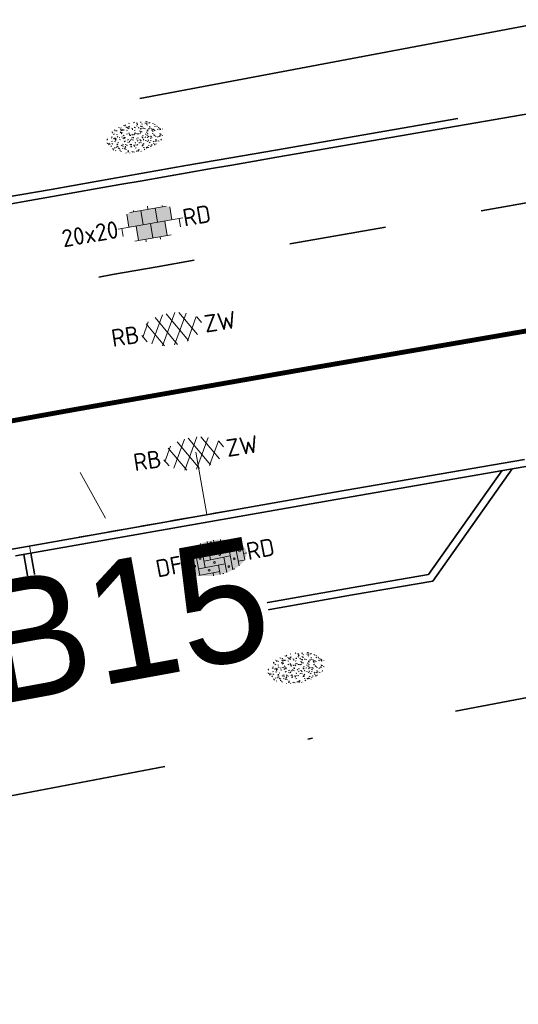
# Model space of a CAD drawing. Header units: metres. Extents: x 0 to 269924, y 0 to 933292.
# Tile 218 of 247: x 135409 to 135420, y 466728 to 466748. Entities that reach past the tile are written whole.
import ezdxf
from ezdxf import colors
from ezdxf.entities.mleader import LeaderData, LeaderLine
from ezdxf.enums import TextEntityAlignment as Align
from ezdxf.math import Vec2, Vec3

# ---------------------------------------------------------------- set-up
doc = ezdxf.new("R2018")
doc.units = ezdxf.units.M
for name, pattern in [('VH-OPSLUITBAND_100X200', [16, 8, -2, 4, -2]), ('VH-OPSLUITBAND_150X250', [24, 16, -2, 4, -2]), ('XX-HIDDEN', [4, 2, -2]), ('XX-PROJECTGRENS', [18, 12, -3, 0, -3])]:
    doc.linetypes.add(name, pattern=pattern)
for name, color, linetype, lineweight in [('N-CO-VH-MATERIAALGRENS-G', 7, 'XX-HIDDEN', 35), ('N-WE-KG-GRENS_PROJECT-G', 7, 'XX-PROJECTGRENS', 35), ('N-WE-VH-KANTOPSLUITING_OPSLUITBAND_100X200-G', 150, 'VH-OPSLUITBAND_100X200', 35), ('N-WE-VH-KANTOPSLUITING_OPSLUITBAND_150X250-G', 150, 'VH-OPSLUITBAND_150X250', 35), ('N-WE-VH-KANTOPSLUITING_VERLOOPBAND-T18', 10, 'Continuous', 18), ('N-WE-VH-KANTOPSLUITING_VOORKANTBAND-G', 50, 'Continuous', 35), ('N-WE-VH-VERHARDING-T18', 10, 'Continuous', 18), ('N-WE-VH-VERHARDING_ASFALT-S', 7, 'Continuous', 18), ('N-WE-VH-VERHARDING_STRAATBAKSTEEN-S', 7, 'Continuous', 18), ('N-WE-VH-VERHARDING_TEGEL-S', 7, 'Continuous', 18), ('N-WE-VW-MARKERING_LANGS_STREEP_DOORGETROKKEN-G', 7, 'Continuous', 13)]:
    doc.layers.add(name, color=color, linetype=linetype, lineweight=lineweight)
doc.layers.add('N-WE-GR-GRAS-S', color=7, linetype='Continuous', lineweight=18, true_color=0x00a500)
doc.layers.add('X-XX-AL-HULPLIJN-G', color=30, linetype='Continuous', lineweight=18, plot=False)
doc.styles.add('NLCS-ISO', font='NLCS-ISO.ttf')
doc.styles.add('NLCS-ISO-M200-T18', font='NLCS-ISO.ttf', dxfattribs={"height": 0.36})
doc.styles.get("Standard").update_dxf_attribs({"font": 'romand.shx'})

# ---------------------------------------------------------------- blocks, each defined once
blk = doc.blocks.new('*U205')
at = {"lineweight": 30, "flags": 106}
blk.add_attdef('OB', text='', height=0.36, dxfattribs=at).set_placement((0, 0.1), align=Align.BOTTOM_CENTER)
blk = doc.blocks.new('SVH-ASFALT_KL-SO')
at = {"ltscale": 0.1}
for p, q in [((-3.32, -0.4), (-2.47, 1.08)), ((-2.51, -1.23), (-0.92, 1.53)), ((0.09, -1.73), (-1.71, 1.38)), ((-1.45, -1.61), (0.37, 1.54)), ((1.26, -1.54), (-0.53, 1.56)), ((-0.24, -1.74), (1.52, 1.29)), ((2.29, -1.09), (0.8, 1.48)), ((-1.25, -1.65), (-2.73, 0.92)), ((1.15, -1.58), (2.49, 0.75)), ((2.91, 0.06), (2.53, 0.71)), ((-2.96, -0.91), (-3.37, -0.2))]:
    blk.add_line(p, q, dxfattribs=at)
at = {"style": 'NLCS-ISO'}
blk.add_attdef('FUNCTIE_VERHARDING', text='', height=1.8, dxfattribs=at).set_placement((-3.62, -0.09), align=Align.MIDDLE_RIGHT)
blk.add_attdef('KLEUR', text='', height=1.8, dxfattribs=at).set_placement((3.17, -0.09), align=Align.MIDDLE_LEFT)
at = {"style": 'NLCS-ISO', "flags": 1}
blk.add_attdef('FUNCTIE', text='', height=1.8, dxfattribs=at).set_placement((0.12, -3.58), align=Align.MIDDLE_CENTER)
blk = doc.blocks.new('SGR-GRAS_01-SO')
at = {"ltscale": 0.1}
for p, q in [((-1.302, 0.761), (-1.324, 0.774)), ((-1.284, 0.684), (-1.278, 0.759)), ((-1.154, 0.647), (-1.207, 0.7)), ((-0.939, 0.84), (-1.004, 0.878)), ((-0.892, 0.812), (-0.817, 0.812)), ((-0.873, 0.655), (-0.886, 0.729)), ((-0.73, 0.647), (-0.783, 0.7)), ((-0.689, 0.607), (-0.682, 0.682)), ((-0.576, 0.919), (-0.64, 0.957)), ((-0.562, 0.919), (-0.509, 0.972)), ((-0.427, 0.785), (-0.499, 0.804)), ((-0.425, 0.706), (-0.36, 0.743)), ((-0.305, 0.647), (-0.358, 0.7)), ((-0.317, 0.812), (-0.242, 0.812)), ((-0.316, 0.774), (-0.244, 0.793)), ((-0.278, 0.735), (-0.291, 0.809)), ((-0.212, 0.998), (-0.269, 1.031)), ((0.119, 0.647), (0.066, 0.7)), ((0.073, 0.993), (0.138, 1.031)), ((0.286, 0.711), (0.221, 0.748)), ((0.239, 0.923), (0.312, 0.942)), ((0.258, 0.812), (0.333, 0.812)), ((0.317, 0.814), (0.304, 0.888)), ((0.543, 0.647), (0.49, 0.7)), ((0.594, 0.925), (0.522, 0.945)), ((0.649, 0.79), (0.584, 0.827)), ((0.833, 0.812), (0.908, 0.812)), ((0.912, 0.894), (0.907, 0.925)), ((0.967, 0.647), (0.914, 0.7)), ((0.927, 0.764), (0.992, 0.802)), ((1.012, 0.869), (0.947, 0.906)), ((1.15, 0.777), (1.077, 0.796)), ((1.109, 0.767), (1.182, 0.787)), ((1.392, 0.647), (1.339, 0.7)), ((-1.964, -0.07), (-1.977, 0.004)), ((-1.93, 0.188), (-1.925, 0.244)), ((-1.893, 0.237), (-1.921, 0.253)), ((-1.668, 0.023), (-1.595, 0.043)), ((-1.596, 0.241), (-1.649, 0.294)), ((-1.53, 0.316), (-1.595, 0.353)), ((-1.448, 0.644), (-1.521, 0.664)), ((-1.517, 0.187), (-1.442, 0.187)), ((-1.469, 0.576), (-1.482, 0.65)), ((-1.358, 0.206), (-1.431, 0.226)), ((-1.427, 0.476), (-1.354, 0.496)), ((-1.421, 0.131), (-1.356, 0.168)), ((-1.369, 0.009), (-1.382, 0.083)), ((-1.375, 0.106), (-1.322, 0.159)), ((-1.334, 0.111), (-1.328, 0.186)), ((-1.167, 0.395), (-1.232, 0.432)), ((-1.172, 0.241), (-1.225, 0.294)), ((-1.112, 0.172), (-1.04, 0.192)), ((-1.032, 0.028), (-1.097, 0.066)), ((-0.968, 0.512), (-0.915, 0.565)), ((-0.893, 0.496), (-0.965, 0.515)), ((-0.942, 0.187), (-0.867, 0.187)), ((-0.923, 0.418), (-0.858, 0.456)), ((-0.803, 0.057), (-0.875, 0.077)), ((-0.871, 0.625), (-0.799, 0.644)), ((-0.804, 0.474), (-0.869, 0.511)), ((-0.747, 0.241), (-0.8, 0.294)), ((-0.773, 0.089), (-0.786, 0.163)), ((-0.739, 0.034), (-0.732, 0.109)), ((-0.669, 0.107), (-0.734, 0.145)), ((-0.557, 0.321), (-0.485, 0.34)), ((-0.441, 0.553), (-0.506, 0.59)), ((-0.337, 0.347), (-0.41, 0.366)), ((-0.323, 0.241), (-0.376, 0.294)), ((-0.306, 0.186), (-0.371, 0.224)), ((-0.367, 0.187), (-0.292, 0.187)), ((-0.243, 0.017), (-0.17, 0.036)), ((-0.178, 0.169), (-0.191, 0.242)), ((-0.078, 0.632), (-0.143, 0.669)), ((-0.143, -0.043), (-0.137, 0.032)), ((-0.093, 0.53), (-0.087, 0.604)), ((-0.085, 0.159), (-0.032, 0.212)), ((-0.069, 0.189), (-0.004, 0.227)), ((0.057, 0.265), (-0.008, 0.303)), ((-0.002, 0.47), (0.071, 0.489)), ((0.101, 0.241), (0.048, 0.294)), ((0.128, 0.636), (0.056, 0.656)), ((0.218, 0.198), (0.146, 0.217)), ((0.208, 0.187), (0.283, 0.187)), ((0.313, 0.166), (0.385, 0.185)), ((0.322, 0.565), (0.375, 0.618)), ((0.42, 0.344), (0.355, 0.382)), ((0.417, 0.248), (0.404, 0.322)), ((0.429, 0.477), (0.494, 0.514)), ((0.526, 0.241), (0.472, 0.294)), ((0.555, -0.022), (0.49, 0.015)), ((0.502, 0.452), (0.509, 0.527)), ((0.554, 0.619), (0.626, 0.638)), ((0.684, 0.487), (0.611, 0.507)), ((0.774, 0.049), (0.701, 0.069)), ((0.784, 0.423), (0.719, 0.461)), ((0.783, 0.187), (0.858, 0.187)), ((0.918, 0.057), (0.853, 0.094)), ((0.868, 0.315), (0.941, 0.334)), ((0.95, 0.241), (0.897, 0.294)), ((1.012, 0.328), (0.999, 0.402)), ((1.147, 0.502), (1.082, 0.54)), ((1.098, 0.375), (1.104, 0.45)), ((1.239, 0.338), (1.167, 0.358)), ((1.183, 0.011), (1.255, 0.03)), ((1.206, 0.212), (1.259, 0.265)), ((1.282, 0.136), (1.217, 0.173)), ((1.283, 0.248), (1.348, 0.286)), ((1.374, 0.241), (1.321, 0.294)), ((1.358, 0.187), (1.433, 0.187)), ((1.424, 0.463), (1.496, 0.483)), ((1.51, 0.581), (1.445, 0.619)), ((1.645, 0.215), (1.58, 0.252)), ((1.607, 0.407), (1.594, 0.481)), ((1.693, 0.298), (1.7, 0.373)), ((1.795, 0.19), (1.722, 0.209)), ((1.738, 0.159), (1.81, 0.179)), ((1.798, 0.241), (1.745, 0.294)), ((1.933, 0.187), (1.948, 0.187)), ((-1.918, -0.157), (-1.854, -0.119)), ((-1.824, -0.083), (-1.897, -0.064)), ((-1.759, -0.13), (-1.823, -0.092)), ((-1.782, -0.301), (-1.729, -0.248)), ((-1.624, -0.496), (-1.689, -0.459)), ((-1.631, -0.572), (-1.684, -0.519)), ((-1.613, -0.166), (-1.667, -0.113)), ((-1.567, -0.438), (-1.492, -0.438)), ((-1.535, -0.657), (-1.498, -0.636)), ((-1.395, -0.051), (-1.46, -0.013)), ((-1.385, -0.462), (-1.378, -0.387)), ((-1.353, -0.281), (-1.281, -0.261)), ((-1.269, -0.232), (-1.341, -0.212)), ((-1.261, -0.417), (-1.326, -0.38)), ((-1.269, -0.557), (-1.282, -0.483)), ((-1.207, -0.572), (-1.26, -0.519)), ((-1.179, -0.67), (-1.252, -0.651)), ((-1.189, -0.166), (-1.242, -0.113)), ((-1.065, -0.386), (-1, -0.348)), ((-1.039, -0.585), (-0.967, -0.565)), ((-0.992, -0.438), (-0.917, -0.438)), ((-0.897, -0.338), (-0.962, -0.301)), ((-0.898, -0.654), (-0.845, -0.601)), ((-0.783, -0.572), (-0.836, -0.519)), ((-0.763, -0.705), (-0.828, -0.667)), ((-0.765, -0.166), (-0.818, -0.113)), ((-0.798, -0.132), (-0.726, -0.112)), ((-0.789, -0.539), (-0.782, -0.464)), ((-0.713, -0.381), (-0.786, -0.361)), ((-0.674, -0.477), (-0.687, -0.403)), ((-0.534, -0.259), (-0.599, -0.222)), ((-0.567, -0.098), (-0.502, -0.061)), ((-0.491, -0.248), (-0.438, -0.195)), ((-0.484, -0.436), (-0.411, -0.416)), ((-0.399, -0.626), (-0.464, -0.588)), ((-0.417, -0.438), (-0.342, -0.438)), ((-0.358, -0.572), (-0.411, -0.519)), ((-0.341, -0.166), (-0.394, -0.113)), ((-0.248, -0.091), (-0.32, -0.072)), ((-0.171, -0.18), (-0.236, -0.143)), ((-0.158, -0.529), (-0.23, -0.51)), ((-0.211, -0.614), (-0.146, -0.577)), ((-0.193, -0.616), (-0.187, -0.541)), ((-0.036, -0.547), (-0.101, -0.509)), ((-0.078, -0.398), (-0.091, -0.324)), ((0.066, -0.572), (0.013, -0.519)), ((0.084, -0.166), (0.031, -0.113)), ((0.072, -0.287), (0.144, -0.268)), ((0.192, -0.101), (0.127, -0.064)), ((0.158, -0.438), (0.233, -0.438)), ((0.308, -0.24), (0.235, -0.221)), ((0.327, -0.468), (0.262, -0.43)), ((0.287, -0.327), (0.352, -0.289)), ((0.397, -0.678), (0.325, -0.659)), ((0.386, -0.591), (0.459, -0.572)), ((0.393, -0.601), (0.446, -0.548)), ((0.402, -0.693), (0.409, -0.618)), ((0.49, -0.572), (0.437, -0.519)), ((0.452, -0.12), (0.459, -0.046)), ((0.508, -0.166), (0.455, -0.113)), ((0.517, -0.318), (0.504, -0.244)), ((0.69, -0.389), (0.625, -0.351)), ((0.627, -0.138), (0.7, -0.119)), ((0.733, -0.438), (0.808, -0.438)), ((0.785, -0.039), (0.85, -0.002)), ((0.863, -0.389), (0.791, -0.37)), ((0.799, -0.195), (0.852, -0.142)), ((0.914, -0.572), (0.861, -0.519)), ((0.932, -0.166), (0.879, -0.113)), ((0.942, -0.442), (1.014, -0.423)), ((1.053, -0.31), (0.988, -0.272)), ((1.048, -0.198), (1.054, -0.123)), ((1.112, -0.239), (1.099, -0.165)), ((1.188, -0.676), (1.123, -0.639)), ((1.141, -0.556), (1.206, -0.518)), ((1.329, -0.1), (1.256, -0.08)), ((1.339, -0.572), (1.286, -0.519)), ((1.356, -0.166), (1.303, -0.113)), ((1.308, -0.438), (1.383, -0.438)), ((1.419, -0.538), (1.346, -0.518)), ((1.416, -0.231), (1.351, -0.193)), ((1.551, -0.597), (1.486, -0.56)), ((1.497, -0.293), (1.569, -0.274)), ((1.639, -0.268), (1.704, -0.231)), ((1.643, -0.275), (1.65, -0.2)), ((1.684, -0.547), (1.736, -0.495)), ((1.707, -0.159), (1.694, -0.085)), ((1.713, -0.522), (1.71, -0.519)), ((1.779, -0.152), (1.715, -0.114)), ((1.781, -0.166), (1.728, -0.113)), ((1.884, -0.248), (1.812, -0.229)), ((-1.126, -0.784), (-1.191, -0.746)), ((-0.836, -0.943), (-0.853, -0.926)), ((-0.725, -0.889), (-0.652, -0.869)), ((-0.709, -0.902), (-0.644, -0.864)), ((-0.624, -0.819), (-0.696, -0.799)), ((-0.582, -0.994), (-0.587, -0.97)), ((-0.376, -0.979), (-0.429, -0.926)), ((-0.265, -0.992), (-0.33, -0.955)), ((-0.169, -0.74), (-0.097, -0.72)), ((-0.068, -0.968), (-0.141, -0.948)), ((-0.014, -1.008), (0.039, -0.955)), ((0.048, -0.979), (-0.005, -0.926)), ((0.021, -0.964), (0.008, -0.89)), ((0.099, -0.913), (0.034, -0.876)), ((0.172, -1.037), (0.218, -1.024)), ((0.462, -0.834), (0.397, -0.797)), ((0.472, -0.979), (0.419, -0.926)), ((0.617, -0.884), (0.604, -0.81)), ((0.643, -0.843), (0.708, -0.806)), ((0.701, -0.895), (0.773, -0.876)), ((0.825, -0.755), (0.76, -0.718)), ((0.856, -0.938), (0.844, -0.926)), ((0.953, -0.827), (0.88, -0.808)), ((0.998, -0.77), (1.004, -0.696)), ((1.212, -0.805), (1.199, -0.731)), ((1.256, -0.746), (1.328, -0.727))]:
    blk.add_line(p, q, dxfattribs=at)
at = {"ltscale": 0.1, "style": 'NLCS-ISO'}
blk.add_attdef('TYPE', text='', height=0.5, dxfattribs=at).set_placement((3.471, -0.016), align=Align.MIDDLE_CENTER)
blk = doc.blocks.new('SVH-SBS_DIKFORMAAT_ELLEBOOG_KL-SO')
h = blk.add_hatch(color=254)
edge = h.paths.add_edge_path()
edge.add_ellipse((1.09, 0.12), major_axis=(3.39, 0), ratio=0.533267, start_angle=0, end_angle=360)
for p, q in [((-1.35, 1.38), (0, 1.38)), ((-0.69, 1.38), (-0.69, -1.38)), ((0, 1.84), (0, -0.69)), ((0.69, 1.92), (0.69, 0)), ((1.38, 1.93), (1.38, 0.69)), ((1.38, 1.38), (3.54, 1.38)), ((2.07, 1.86), (2.07, 1.38)), ((3.45, 1.38), (3.45, -1.18)), ((-2.3, 0), (-1.38, 0)), ((-2.13, 0.69), (-0.69, 0.69)), ((-1.38, 0.69), (-1.38, -1.12)), ((0, 0), (2.76, 0)), ((0.69, 0.69), (3.45, 0.69)), ((2.76, 0.69), (2.76, -1.45)), ((4.14, 0.92), (4.14, -0.67)), ((4.14, 0), (4.48, 0)), ((-2.07, 0), (-2.07, -0.54)), ((-0.69, -0.69), (2.07, -0.69)), ((1.38, -0.69), (1.38, -1.68)), ((2.07, 0), (2.07, -1.61)), ((3.45, -0.69), (4.12, -0.69)), ((-0.8, -1.38), (1.38, -1.38)), ((0.69, -1.38), (0.69, -1.67)), ((2.76, -1.38), (2.98, -1.38))]:
    blk.add_line(p, q)
for centre in [(0.34, 1.03), (1.03, 1.72), (2.41, 1.03), (-0.35, 0.34), (1.72, 0.34), (3.79, 0.34), (-1.04, -0.35), (0.34, -1.04), (1.03, -0.35), (2.41, -1.04), (3.11, -0.35)]:
    blk.add_circle(centre, 0.0881)
for centre, start, end in [((-1.73, 1.03), 158.9124, 101.1902), ((1.72, -1.73), 59.0911, 132.3433)]:
    blk.add_arc(centre, 0.0881, start, end)
at = {"style": 'NLCS-ISO'}
blk.add_attdef('FORMAAT', text='', height=1.8, dxfattribs=at).set_placement((-2.3, 0.12), align=Align.MIDDLE_RIGHT)
blk.add_attdef('KLEUR', text='', height=1.8, dxfattribs=at).set_placement((4.49, 0.12), align=Align.MIDDLE_LEFT)
at = {"style": 'NLCS-ISO', "flags": 1}
blk.add_attdef('FUNCTIE', text='', height=1.8, dxfattribs=at).set_placement((0.12, -3.58), align=Align.MIDDLE_CENTER)
blk = doc.blocks.new('SVH-TEGEL_300X300_DIK_LINT_KL-SO')
at = {"true_color": 0xa50000}
h = blk.add_hatch(color=14, dxfattribs=at)
h.dxf.hatch_style = 1
edge = h.paths.add_edge_path()
edge.add_line((-0.75, 1.5), (-1.9, 1.5))
edge.add_ellipse((0, 0), major_axis=(3.39, 0), ratio=0.533267, start_angle=124.0497, end_angle=131.5106)
edge.add_line((-2.25, 1.36), (-2.25, 0))
edge.add_line((-2.25, 0), (-0.75, 0))
edge.add_line((-0.75, 0), (-0.75, 1.5))
h.paths.add_polyline_path([(0.75, 1.5), (-0.75, 1.5), (-0.75, 0), (0.75, 0)])
edge = h.paths.add_edge_path()
edge.add_ellipse((0, 0), major_axis=(3.39, 0), ratio=0.533267, start_angle=48.4894, end_angle=55.9503)
edge.add_line((1.9, 1.5), (0.75, 1.5))
edge.add_line((0.75, 1.5), (0.75, 0))
edge.add_line((0.75, 0), (2.25, 0))
edge.add_line((2.25, 0), (2.25, 1.36))
h.paths.add_polyline_path([(1.5, 0), (0.75, 0), (0, 0), (0, -1.5), (1.5, -1.5)])
h.paths.add_polyline_path([(0, 0), (-0.75, 0), (-1.5, 0), (-1.5, -1.5), (0, -1.5)])
for p, q in [((-2.25, 1.36), (-2.25, 0)), ((-1.9, 1.5), (1.9, 1.5)), ((-1.5, 1.62), (-1.5, 1.5)), ((-0.75, 1.5), (-0.75, 0)), ((0, 1.81), (0, 1.5)), ((0.75, 1.5), (0.75, 0)), ((1.5, 1.62), (1.5, 1.5)), ((2.25, 1.36), (2.25, 0)), ((0, 0), (0, -1.5)), ((-3.39, 0), (3.39, 0)), ((-3, 0), (-3, -0.85)), ((-1.5, 0), (-1.5, -1.5)), ((1.5, 0), (1.5, -1.5)), ((3, 0), (3, -0.85)), ((-1.9, -1.5), (1.9, -1.5)), ((-0.75, -1.5), (-0.75, -1.77)), ((0.75, -1.5), (0.75, -1.77))]:
    blk.add_line(p, q)
at = {"style": 'NLCS-ISO'}
blk.add_attdef('FORMAAT', text='', height=1.8, dxfattribs=at).set_placement((-3.39, 0), align=Align.MIDDLE_RIGHT)
blk.add_attdef('KLEUR', text='', height=1.8, dxfattribs=at).set_placement((3.39, 0), align=Align.MIDDLE_LEFT)
at = {"style": 'NLCS-ISO', "flags": 1}
blk.add_attdef('FUNCTIE', text='', height=1.8, dxfattribs=at).set_placement((0.12, -3.58), align=Align.MIDDLE_CENTER)

msp = doc.modelspace()

# ---------------------------------------------------------------- linework, layer by layer
at = {"layer": 'N-CO-VH-MATERIAALGRENS-G', "flags": 128}
msp.add_lwpolyline([(135379.44, 466736.988), (135395.569, 466740.229), (135400.074, 466741.075, -0.003741), (135414.839, 466743.735), (135566.391, 466769.869, 0.030327), (135672.254, 466794.812), (135685.535, 466798.804)], format="xyb", dxfattribs=at)
at = {"layer": 'N-WE-KG-GRENS_PROJECT-G', "flags": 128}
msp.add_lwpolyline([(133942.152, 466524.013), (133955.533, 466522.507), (133956.145, 466521.626), (133962.811, 466521.355), (133963.543, 466522.67), (133965.054, 466522.563), (133965.551, 466521.193), (133981.5, 466520.334), (133981.565, 466520.896), (133982.028, 466520.86), (133994.134, 466520.33), (133994.151, 466519.671), (134009.067, 466519.478), (134013.911, 466519.512), (134027.732, 466519.636), (134028.693, 466519.554), (134034.796, 466519.611), (134050.86, 466519.659), (134068.501, 466520.152), (134071.254, 466520.237), (134077.26, 466520.692), (134094.041, 466522.635), (134101.385, 466523.282), (134101.428, 466523.91), (134128.995, 466527.092), (134141.938, 466528.627), (134148.421, 466529.392), (134148.476, 466529.087), (134157.108, 466530.24), (134157.762, 466530.339), (134157.953, 466529.076), (134163.706, 466529.946), (134172.69, 466531.055), (134201.838, 466535.069), (134202.197, 466534.878), (134203.304, 466535.042), (134208.161, 466535.722), (134214.682, 466536.673), (134215.15, 466536.846), (134235.766, 466539.754), (134239.587, 466540.449), (134251.117, 466542.218), (134251.536, 466542.09), (134264.479, 466543.833), (134264.487, 466544.317), (134273.56, 466545.641), (134273.608, 466545.287), (134285.679, 466546.863), (134299.118, 466548.971), (134309.192, 466550.345), (134329.805, 466553.659), (134341.526, 466555.206), (134346.97, 466556.112), (134351.977, 466556.025), (134358.949, 466556.887), (134359.186, 466557.313), (134365.426, 466557.917), (134389.225, 466560.758), (134395.395, 466561.519), (134400.633, 466562.019), (134418.638, 466563.907), (134426.404, 466566.343), (134432.472, 466567.14), (134437.532, 466567.422), (134444.848, 466568.25), (134448.277, 466568.388), (134484.594, 466572.762), (134486.539, 466572.966), (134490.599, 466573.546), (134498.499, 466574.536), (134514.318, 466576.701), (134542.397, 466581.367), (134546.702, 466582.122), (134551.593, 466582.441), (134551.871, 466583.179), (134557.906, 466584.406), (134558.276, 466584.115), (134567.36, 466586.004), (134582.717, 466588.715), (134583.108, 466588.972), (134590.444, 466590.398), (134630.038, 466598.271), (134633.264, 466598.923), (134632.087, 466604.993), (134646.051, 466607.537), (134647.414, 466607.429), (134666.972, 466611.405), (134675.342, 466617.463), (134674.819, 466607.593), (134696.995, 466610.537), (134702.172, 466611.327), (134706.525, 466612.071), (134709.085, 466612.323), (134712.087, 466612.776), (134715, 466613.203), (134716.349, 466613.229), (134723.364, 466613.968), (134738.981, 466616.639), (134746.062, 466617.28), (134746.09, 466616.641), (134760.121, 466618.861), (134759.993, 466619.829), (134768.446, 466621.137), (134784.615, 466623.738), (134787.541, 466625.072), (134796.772, 466626.479), (134796.899, 466625.715), (134813.878, 466628.545), (134820.226, 466629.584), (134847.68, 466634.234), (134881.79, 466639.204), (134881.926, 466639.532), (134884.43, 466640.009), (134893.797, 466641.711), (134903.085, 466643.328), (134904.138, 466643.527), (134920.265, 466646.374), (134921.332, 466646.578), (134937.367, 466649.518), (134938.501, 466649.708), (134961.555, 466654.096), (134967.764, 466655.262), (134974.722, 466656.563), (134984.23, 466658.491), (134992.023, 466659.998), (134995.809, 466660.766), (135000.442, 466661.693), (135009.695, 466663.648), (135010.659, 466663.869), (135018.832, 466665.618), (135021.92, 466666.314), (135034.093, 466668.943), (135034.161, 466668.769), (135043.8, 466670.832), (135059.084, 466674.02), (135068.771, 466676.078), (135083.089, 466679.034), (135091.902, 466680.993), (135097.488, 466682.166), (135104.831, 466683.651), (135116.534, 466686.231), (135119.892, 466686.792), (135126.3, 466688.013), (135127.347, 466688.196), (135130.448, 466688.891), (135135.602, 466689.887), (135140.19, 466691.518), (135166.592, 466696.94), (135182.368, 466700.724), (135201.902, 466704.748), (135203.941, 466705.082), (135209.867, 466705.957), (135217.801, 466707.782), (135228.821, 466709.933), (135242.391, 466712.598), (135277.698, 466719.723), (135279.457, 466720.111), (135279.55, 466721.578), (135288.178, 466723.073), (135350.963, 466735.305), (135501.986, 466763.685), (135501.162, 466761.839), (135525.132, 466766.833), (135533.639, 466768.672), (135569.042, 466775.188), (135582.767, 466777.378), (135584.022, 466777.634), (135585.675, 466776.264, 0.01918), (135652.451, 466792.01), (135652.891, 466793.457), (135660.981, 466795.919), (135661.574, 466796.074), (135664.481, 466796.836), (135665.946, 466796.651), (135673.558, 466799.328), (135680.977, 466801.739), (135687.276, 466804.201), (135692.547, 466806.295), (135705.432, 466809.743), (135712.094, 466810.706), (135728.145, 466817.035), (135760.285, 466825.832), (135773.458, 466829.179), (135789.116, 466834.08), (135813.029, 466842.892), (135823.352, 466846.718), (135839.426, 466852.91), (135860.96, 466860.89), (135867.928, 466863.26), (135895.199, 466872.784), (135899.312, 466861.8), (135873.359, 466852.082), (135873.188, 466848.843), (135867.814, 466846.669), (135856.104, 466842.036), (135847.253, 466838.505), (135830.033, 466832.514), (135818.854, 466828.652), (135812.865, 466826.949), (135808.959, 466825.804), (135805.053, 466824.658), (135770.731, 466814.307), (135766.971, 466812.016), (135761.879, 466808.079), (135757.591, 466807.133), (135743.839, 466803.566), (135724.075, 466798.35), (135721.275, 466798.229), (135720.422, 466801.401), (135715.133, 466799.834), (135698.553, 466794.754), (135698.279, 466793.693), (135686.038, 466790.352), (135686.038, 466789.248), (135686.038, 466787.562), (135681.985, 466786.092), (135677.719, 466785.319), (135623.458, 466770.711), (135607.41, 466767.662), (135584.355, 466763.142), (135577.091, 466761.475), (135570.47, 466760.803), (135524.714, 466753.103), (135522.642, 466752.878), (135515.666, 466751.661), (135498.388, 466748.218), (135460.498, 466741.759), (135438.515, 466737.953), (135402.134, 466731.048), (135401.842, 466732.671), (135396.111, 466731.637), (135390.927, 466730.659), (135374.008, 466727.423), (135342.463, 466720.896), (135337.831, 466720.249), (135332.781, 466719.412), (135316.41, 466716.549), (135312.764, 466716.512), (135301.04, 466714.003), (135296.667, 466713.077), (135288.078, 466711.338), (135288.031, 466710.414), (135288.066, 466708.643), (135283.612, 466707.738), (135244.114, 466700.084), (135242.59, 466702.114), (135218.779, 466697.088), (135216.4, 466696.736), (135207.126, 466694.996), (135197.842, 466693.22), (135196.987, 466690.777), (135188.214, 466689.009), (135186.218, 466690.919), (135157.953, 466685.339), (135157.545, 466682.623), (135152.388, 466681.564), (135151.517, 466683.806), (135135.729, 466680.62), (135134.464, 466677.149), (135128.184, 466675.854), (135125.788, 466678.571), (135109.606, 466675.114), (135107.871, 466673.543), (135107.871, 466672.134), (135099.469, 466670.442), (135080.265, 466666.625), (135079.406, 466666.151), (135069.61, 466664.202), (135057.638, 466661.759), (135035.803, 466657.155), (135033.723, 466658.689), (135013.618, 466654.679), (135014.198, 466652.086), (135012.612, 466651.731), (135012.176, 466654.16), (134999.525, 466651.581), (134981.058, 466648.065), (134978.74, 466647.609), (134978.586, 466647.723), (134973.29, 466646.777), (134967.912, 466645.754), (134966.071, 466645.409), (134952.75, 466642.776), (134952.592, 466643.577), (134951.246, 466643.315), (134944.955, 466642.097), (134940.872, 466641.345), (134939.907, 466640.789), (134925.329, 466637.906), (134925.171, 466637.877), (134925.333, 466636.966), (134925.553, 466635.733), (134922.159, 466635.157), (134921.983, 466636.201), (134920.712, 466635.973), (134906.644, 466633.431), (134906.509, 466633.768), (134899.927, 466632.517), (134896.041, 466630.574), (134862.297, 466626.202), (134861.423, 466623.924), (134854.723, 466622.819), (134853.222, 466624.597), (134834.721, 466621.381), (134818.755, 466618.638), (134803.128, 466616.182), (134801.097, 466614.744), (134787.48, 466613.242), (134768.983, 466610.888), (134755.14, 466609.258), (134754.957, 466609.237), (134754.786, 466610.217), (134731.872, 466606.359), (134713.4, 466603.055), (134699.607, 466600.717), (134685.428, 466598.156), (134675.878, 466596.194), (134672.276, 466595.656), (134668.91, 466595.016), (134645.926, 466591.058), (134638.577, 466590.001), (134611.474, 466584.899), (134601.717, 466583.131), (134600.6, 466582.901), (134592.762, 466581.44), (134575.118, 466578.109), (134569.726, 466577.127), (134558.057, 466574.923), (134547.369, 466573.132), (134538.23, 466571.522), (134531.355, 466570.551), (134524.272, 466569.346), (134519.026, 466568.326), (134515.39, 466567.719), (134505.384, 466563.341), (134500.986, 466562.643), (134495.881, 466561.909), (134495.823, 466562.312), (134492.204, 466563.642), (134484.398, 466562.518), (134478.905, 466561.786), (134469.843, 466560.533), (134464.536, 466559.742), (134456.919, 466558.745), (134448.033, 466557.687), (134433.208, 466556.61), (134412.104, 466554.577), (134407.553, 466554.101), (134387.467, 466551.741), (134381.785, 466550.955), (134364.962, 466548.659), (134360.191, 466548.481), (134354.944, 466547.628), (134324.113, 466542.837), (134319.685, 466541.923), (134312.466, 466540.844), (134307.061, 466539.9), (134305.527, 466540.739), (134283.993, 466537.831), (134278.004, 466536.268), (134260.392, 466533.941), (134253.899, 466532.65), (134244.867, 466531.618), (134227.961, 466528.835), (134196.876, 466524.748), (134191.294, 466524.652), (134189.441, 466519.487), (134180.543, 466523.251), (134138.079, 466517.961), (134135.279, 466517.668), (134120.646, 466515.791), (134115.858, 466514.998), (134094.415, 466512.788), (134094.483, 466512.133), (134077.905, 466510.692), (134056.132, 466509.19), (134043.898, 466509.02), (134033.049, 466509.242), (134023.923, 466509.529), (134011.048, 466510.262), (134011.12, 466510.989), (133978.031, 466511.971), (133977.492, 466511.386), (133976.525, 466511.415), (133970.93, 466511.61), (133940.859, 466512.853), (133936.339, 466513.04), (133926.354, 466513.566), (133918.767, 466513.929), (133914.845, 466514.016), (133909.555, 466514.279), (133907.78, 466514.373), (133898.183, 466514.701), (133889.291, 466514.99), (133877.411, 466515.387), (133865.169, 466516.189), (133858.598, 466516.511), (133853.557, 466516.784), (133840.824, 466517.534), (133833.647, 466517.757), (133833.706, 466517.421), (133832.853, 466517.458), (133826.979, 466517.575), (133808.076, 466518.296), (133803.308, 466518.179), (133802.56, 466518.555), (133780.072, 466520.153), (133779.6, 466519.291), (133774.066, 466519.538), (133773.735, 466520.559), (133740.527, 466522.642), (133713.376, 466524.159), (133705.703, 466524.636), (133705.709, 466526.266), (133685.059, 466527.583), (133660.563, 466529.253), (133639.129, 466529.346), (133622.453, 466530.286), (133616.388, 466530.543), (133614.494, 466530.624), (133604.393, 466531.597), (133597.464, 466531.465), (133574.3, 466531.955), (133566.695, 466531.543), (133561.32, 466531.616), (133554.142, 466531.627), (133545.309, 466531.719), (133535.509, 466531.795), (133530.483, 466531.897), (133499.098, 466532.845), (133498.91, 466530.624), (133497.604, 466522.359), (133448.566, 466524.379), (133448.421, 466522.59), (133414.567, 466524.034), (133414.497, 466533.241), (133401.904, 466533.723), (133353.812, 466535.745), (133352.26, 466536.139), (133333.107, 466536.524), (133333.343, 466545.829), (133369.152, 466544.714), (133381.325, 466544.396), (133400.699, 466543.637), (133404.005, 466543.551), (133435.456, 466542.61), (133435.456, 466542.277), (133451.526, 466541.628), (133467.883, 466541.235), (133477.659, 466542.034), (133509.103, 466541.442), (133515.138, 466541.284), (133519.939, 466540.992), (133525.525, 466540.798), (133532.518, 466540.097), (133548.147, 466539.778), (133548.297, 466540.601), (133555.22, 466540.722), (133564.265, 466540.558), (133565.06, 466540.188), (133570.074, 466540.025), (133574.07, 466539.875), (133576.623, 466539.795), (133577.163, 466540.007), (133601.21, 466539.677), (133602.809, 466541.635), (133610.483, 466541.448), (133611.878, 466539.353), (133618.8, 466539.154), (133622.331, 466538.943), (133622.362, 466539.485), (133627.247, 466539.274), (133627.305, 466538.709), (133642.487, 466537.733), (133654.92, 466537.235), (133674.71, 466536.649), (133674.766, 466536.962), (133682.638, 466536.639), (133685.084, 466535.631), (133701.924, 466534.36), (133703.6, 466534.856), (133708.504, 466534.396), (133731.895, 466532.391), (133737.992, 466531.942), (133749.854, 466530.901), (133752.15, 466530.77), (133756.921, 466530.655), (133767.535, 466530.109), (133779.853, 466530.016), (133787.77, 466529.934), (133810.905, 466528.967), (133832.384, 466528.238), (133837.192, 466527.837), (133897.841, 466525.036)], format="xyb", close=True, dxfattribs=at)
at = {"layer": 'N-WE-VH-KANTOPSLUITING_OPSLUITBAND_100X200-G', "flags": 128}
msp.add_lwpolyline([(135396.126, 466731.62), (135397.341, 466733.489), (135397.881, 466733.589), (135398.535, 466733.71, -0.002244), (135407.322, 466735.347), (135407.813, 466735.436), (135409.593, 466735.757)], format="xyb", dxfattribs=at)
at = {"layer": 'N-WE-VH-KANTOPSLUITING_OPSLUITBAND_150X250-G', "flags": 128}
msp.add_lwpolyline([(135379.411, 466737.136, 0.034306), (135386.001, 466738.937), (135391.647, 466740.905, -0.037443), (135398.894, 466742.838), (135399.714, 466742.992, -0.003741), (135414.507, 466745.657), (135566.06, 466771.79, 0.030327), (135671.693, 466796.679), (135672.594, 466796.95, 0.070064), (135678.888, 466799.851, -0.070064), (135683.991, 466802.204), (135697.398, 466806.234, -0.070064), (135702.953, 466807.086, 0.070064), (135709.803, 466808.136), (135760.671, 466823.428, -0.017204), (135777.605, 466827.89, 0.044699), (135819.281, 466841.358, -0.010903), (135839.713, 466849.521), (135895.033, 466870.235)], format="xyb", dxfattribs=at)
for points in [[(135419.667, 466739.139), (135415.748, 466738.463), (135409.148, 466737.299)], [(135419.381, 466739.089), (135417.75, 466736.779), (135416.092, 466736.493), (135409.663, 466735.358), (135409.315, 466737.328)]]:
    msp.add_lwpolyline(points, dxfattribs=at)
at = {"layer": 'N-WE-VH-KANTOPSLUITING_VOORKANTBAND-G'}
for points in [[(135379.44, 466736.988, 0.034306), (135386.051, 466738.796), (135391.696, 466740.764, -0.037443), (135398.922, 466742.69), (135399.741, 466742.844, -0.003741), (135414.533, 466745.509), (135566.085, 466771.642, 0.030327), (135671.736, 466796.535), (135672.637, 466796.806, 0.070064), (135678.969, 466799.725, -0.070064), (135684.034, 466802.06), (135697.442, 466806.09, -0.070064), (135702.955, 466806.936, 0.070064), (135709.846, 466807.992), (135760.714, 466823.284, -0.017204), (135777.638, 466827.744, 0.044699), (135819.34, 466841.22, -0.010903), (135839.766, 466849.38), (135895.085, 466870.094)], [(135396.043, 466731.675), (135397.281, 466733.579), (135397.863, 466733.687), (135398.517, 466733.808, -0.002244), (135407.304, 466735.445), (135407.795, 466735.534), (135409.575, 466735.855)]]:
    msp.add_lwpolyline(points, format="xyb", dxfattribs=at)
for points in [[(135419.641, 466739.286), (135415.722, 466738.611), (135408.137, 466737.272)], [(135419.172, 466739.053), (135417.663, 466736.916), (135416.066, 466736.64), (135409.784, 466735.532), (135409.463, 466737.354)]]:
    msp.add_lwpolyline(points, dxfattribs=at)
at = {"layer": 'N-WE-VW-MARKERING_LANGS_STREEP_DOORGETROKKEN-G', "ltscale": 5, "const_width": 0.1, "flags": 128}
msp.add_lwpolyline([(135397.674, 466737.979), (135400.554, 466738.52, -0.003741), (135415.28, 466741.173), (135427.97, 466743.361)], format="xyb", dxfattribs=at)
at = {"layer": 'X-XX-AL-HULPLIJN-G', "extrusion": (0, 0, -1)}
msp.add_line((135409.463, 466737.354), (135409.437, 466737.502), dxfattribs=at)
at = {"layer": 'X-XX-AL-HULPLIJN-G'}
for p, q in [((135417.689, 466736.768), (135416.091, 466736.493)), ((135416.092, 466736.493), (135411.719, 466735.721))]:
    msp.add_line(p, q, dxfattribs=at)
at = {"layer": 'X-XX-AL-HULPLIJN-G', "extrusion": (0, 0, -1)}
for points in [[(-135412.863, 466739.433), (-135413.09, 466738.153)], [(-135410.482, 466739.013), (-135411.004, 466738.075)]]:
    msp.add_lwpolyline(points, dxfattribs=at)
at = {"layer": 'X-XX-AL-HULPLIJN-G'}
msp.add_lwpolyline([(135410.46, 466737.689, -0.001339), (135415.722, 466738.611), (135416.37, 466738.722)], format="xyb", dxfattribs=at)

# ---------------------------------------------------------------- block references
at = {"layer": 'N-WE-GR-GRAS-S'}
for p, xscale, yscale, zscale, rotation in [((135411.617, 466745.922), 0.3, 0.3, 0.3, 11.3), ((135414.939, 466734.991), 0.2999999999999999, 0.2999999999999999, 0.2999999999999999, 10)]:
    msp.add_blockref('SGR-GRAS_01-SO', p, dxfattribs=dict(at, xscale=xscale, yscale=yscale, zscale=zscale, rotation=rotation))
at = {"layer": 'N-WE-VH-KANTOPSLUITING_VERLOOPBAND-T18'}
ref = msp.add_blockref('*U205', (135406.23, 466736.205), dxfattribs=dict(at, rotation=10.34505285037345))
lines = msp.add_mtext('TB15', dxfattribs={"layer": '0', "insert": (135406.212, 466736.303), "char_height": 2.5, "attachment_point": 1, "rotation": 10.3451, "bg_fill": 3, "box_fill_scale": 1, "bg_fill_color": 256, "bg_fill_transparency": 0})
ref.add_attrib('OB', '', (135406.212, 466736.303), dxfattribs={"flags": 50}).embed_mtext(lines)
at = {"layer": 'N-WE-VH-VERHARDING_ASFALT-S'}
ref = msp.add_blockref('SVH-ASFALT_KL-SO', (135412.408, 466741.993), dxfattribs=dict(at, xscale=0.1999999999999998, yscale=0.1999999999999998, zscale=0.1999999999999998, rotation=10.07615394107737))
ref.add_attrib('FUNCTIE_VERHARDING', 'RB', dxfattribs={"layer": '0', "height": 0.36, "rotation": 8.711, "style": 'NLCS-ISO'}).set_placement((135411.694, 466741.866), align=Align.MIDDLE_RIGHT)
ref.add_attrib('KLEUR', 'ZW', dxfattribs={"layer": '0', "height": 0.36, "rotation": 8.711, "style": 'NLCS-ISO'}).set_placement((135413.037, 466742.072), align=Align.MIDDLE_LEFT)
ref = msp.add_blockref('SVH-ASFALT_KL-SO', (135412.863, 466739.433), dxfattribs=dict(at, xscale=0.1999999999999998, yscale=0.1999999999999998, zscale=0.1999999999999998, rotation=10.07615394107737))
ref.add_attrib('FUNCTIE_VERHARDING', 'RB', dxfattribs={"layer": '0', "height": 0.36, "rotation": 8.711, "style": 'NLCS-ISO'}).set_placement((135412.149, 466739.306), align=Align.MIDDLE_RIGHT)
ref.add_attrib('KLEUR', 'ZW', dxfattribs={"layer": '0', "height": 0.36, "rotation": 8.711, "style": 'NLCS-ISO'}).set_placement((135413.492, 466739.512), align=Align.MIDDLE_LEFT)
at = {"layer": 'N-WE-VH-VERHARDING_STRAATBAKSTEEN-S', "xscale": 0.2, "yscale": 0.2, "zscale": 0.2, "rotation": 10.83926338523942}
msp.add_blockref('SVH-SBS_DIKFORMAAT_ELLEBOOG_KL-SO', (135413.032, 466737.193), dxfattribs=at).add_auto_attribs({'FORMAAT': 'DF', 'KLEUR': 'RD'})
at = {"layer": 'N-WE-VH-VERHARDING_TEGEL-S', "xscale": 0.2, "yscale": 0.2, "zscale": 0.2, "rotation": 9.78381211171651}
msp.add_blockref('SVH-TEGEL_300X300_DIK_LINT_KL-SO', (135411.928, 466744.143), dxfattribs=at).add_auto_attribs({'FORMAAT': '20x20', 'KLEUR': 'RD'})

# ---------------------------------------------------------------- leaders
at = {"layer": 'N-WE-VH-VERHARDING-T18'}
ml = msp.add_multileader_mtext('Standard', dxfattribs=at)
ml.set_content('', color=256, style='NLCS-ISO-M200-T18')
ml.set_leader_properties(color=256, linetype='ByLayer', lineweight=-1)
ml.build(insert=Vec2(0, 0))
ml.multileader.update_dxf_attribs({"has_dogleg": 0, "text_left_attachment_type": 5, "text_right_attachment_type": 5, "dogleg_length": 0.36, "arrow_head_size": 0.36})
ctx = ml.context
ctx.base_point, ctx.char_height, ctx.arrow_head_size, ctx.landing_gap_size, ctx.plane_origin = Vec3(135697.392, 466805.766), 0.36, 0.36, 0.18, Vec3(135695.697, 466805.189)
ctx.left_attachment, ctx.right_attachment = 5, 5
notes = []
notes.append((ctx, [(0, (0, 0, 0), (0, 0), (1, 0), 1, [])]))
ctx.mtext.insert, ctx.mtext.rotation, ctx.mtext.flow_direction = Vec3(135697.572, 466806.126), -0.147529, 5
for ctx, leaders in notes:
    for number, flags, end, landing, length, lines in leaders:
        leader = LeaderData()
        leader.index, (leader.has_last_leader_line, leader.has_dogleg_vector, leader.attachment_direction) = number, flags
        leader.last_leader_point, leader.dogleg_vector, leader.dogleg_length = Vec3(end), Vec3(landing), length
        for number, points, colour, breaks in lines:
            line = LeaderLine()
            line.index, line.vertices, line.color, line.breaks = number, Vec3.list(points), colors.encode_raw_color(colour), breaks
            leader.lines.append(line)
        ctx.leaders.append(leader)

doc.saveas('drawing.dxf')
